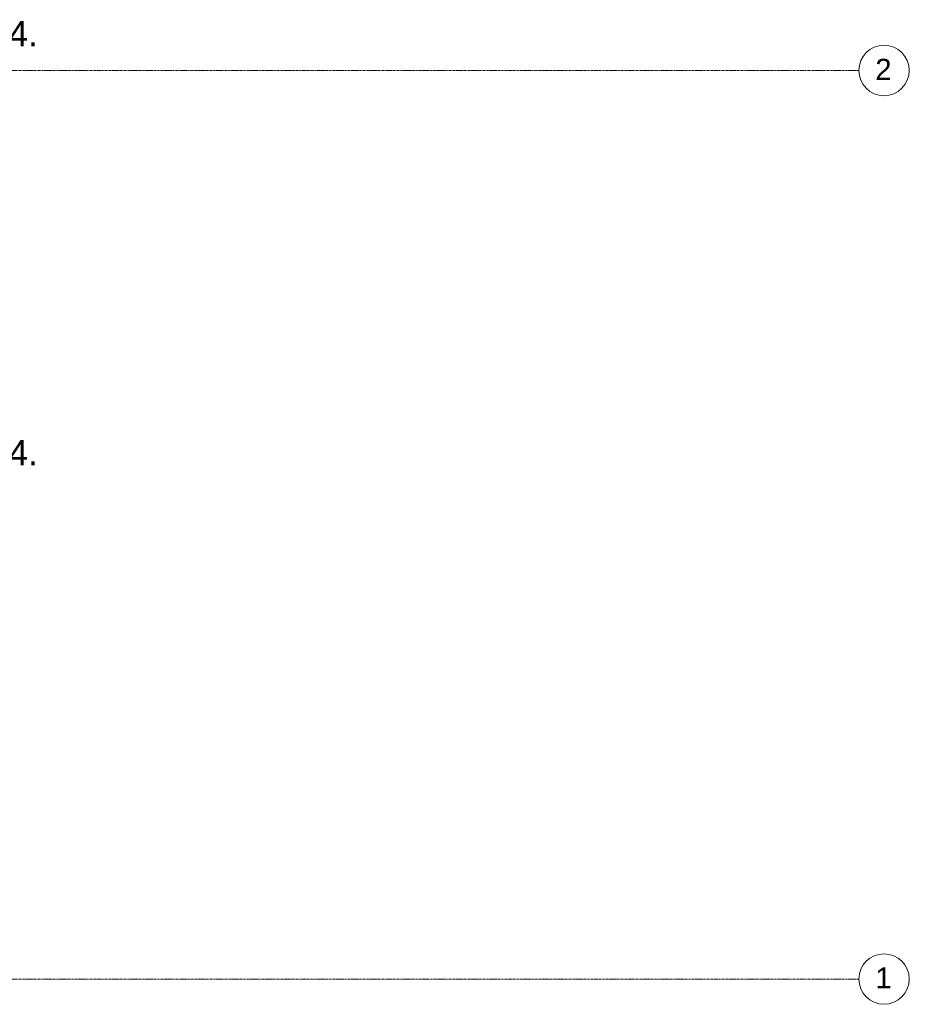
# Model space of a CAD drawing. Header units: millimetres. Extents: x 24169 to 70836, y -5250 to 32049.
# Tile 35 of 46: x 63731 to 69018, y -150 to 5702. Entities that reach past the tile are written whole.
import ezdxf

# ---------------------------------------------------------------- set-up
doc = ezdxf.new("R2010")
doc.units = ezdxf.units.MM
doc.linetypes.add('stramien', pattern=[22.225, 12.7, -3.175, 3.175, -3.175])
doc.layers.add('00_Algemeen', color=7, linetype='Continuous', lineweight=9, true_color=0x00a600)
doc.styles.add('Arial', font='arial.ttf', dxfattribs={"height": 150})
doc.styles.add('Arial_1', font='arial.ttf', dxfattribs={"height": 125})

# ---------------------------------------------------------------- blocks, each defined once
blk = doc.blocks.new('Grid - 3 mm-485849-02 tweede verdieping - C')
at = {"layer": '00_Algemeen', "color": 7}
blk.add_circle((0, 0), 3, dxfattribs=at)

msp = doc.modelspace()

# ---------------------------------------------------------------- linework, layer by layer
at = {"layer": '00_Algemeen', "color": 150, "linetype": 'stramien', "true_color": 0x0080ff}
for p, q in [((68718, 5400), (24734, 5400)), ((68718, 0), (24734, 0))]:
    msp.add_line(p, q, dxfattribs=at)

# ---------------------------------------------------------------- block references
at = {"layer": '00_Algemeen', "color": 7, "xscale": 49.99999999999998, "yscale": 49.99999999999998, "zscale": 49.99999999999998, "rotation": 90}
for p in [(68868, 5400), (68868, 0)]:
    msp.add_blockref('Grid - 3 mm-485849-02 tweede verdieping - C', p, dxfattribs=at)

# ---------------------------------------------------------------- texts
at = {"layer": '00_Algemeen', "color": 7, "attachment_point": 1}
for s, insert, char_height, width, style in [('iH.04.', (63291, 5693.2), 150, 673.417, 'Arial'), ('2', (68815.7, 5469.3), 125, 116.245, 'Arial_1'), ('iH.04.', (63292, 3203.2), 150, 673.417, 'Arial'), ('1', (68815.7, 69.3), 125, 116.245, 'Arial_1')]:
    msp.add_mtext(s, dxfattribs=dict(at, insert=insert, char_height=char_height, width=width, style=style))

doc.saveas('drawing.dxf')
